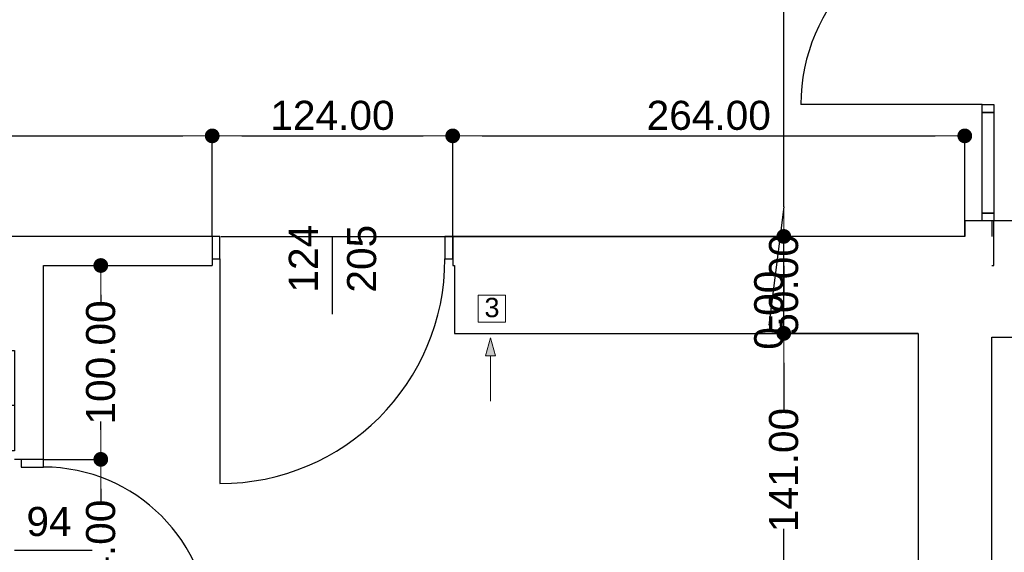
# Model space of a CAD drawing. Header units: millimetres. Extents: x -175445 to -20415, y -559200 to 231527.
# Tile 203 of 256: x -85513 to -80437, y -109466 to -106719. Entities that reach past the tile are written whole.
import ezdxf
from ezdxf.enums import TextEntityAlignment as Align

# ---------------------------------------------------------------- set-up
doc = ezdxf.new("R2010")
doc.units = ezdxf.units.MM
doc.header["$MEASUREMENT"] = 0
for name, color, linetype in [('Drzwi', 7, 'Continuous'), ('Linia', 7, 'Continuous'), ('Obiekt', 7, 'Continuous'), ('Strefa', 7, 'Continuous'), ('Strop', 7, 'Continuous'), ('Słup', 7, 'Continuous'), ('Tekst', 7, 'Continuous'), ('Wymiary', 63, 'Continuous'), ('Ściana', 7, 'Continuous')]:
    doc.layers.add(name, color=color, linetype=linetype)
doc.styles.add('Arial', font='txt')
doc.dimstyles.new('GENERATED_STYLE__1', dxfattribs={"dimtxt": 150, "dimasz": 152, "dimexe": 0.18, "dimexo": 0, "dimgap": 0.09, "dimtad": 1, "dimtih": 1, "dimtoh": 1, "dimlfac": 0.1, "dimzin": 0, "dimdsep": 46, "dimtxsty": 'Arial', "dimblk": 'ARROWHEAD_11', "dimblk1": 'ARROWHEAD_11', "dimblk2": 'ARROWHEAD_11', "dimcen": 0.09, "dimclrd": 114, "dimclre": 114, "dimclrt": 114, "dimazin": 0, "dimtfac": 1, "dimtdec": 4, "dimtmove": 0, "dimatfit": 3, "dimfxl": 1, "dimtolj": 1, "dimtzin": 0, "dimarcsym": 0})
doc.dimstyles.new('GENERATED_STYLE__3', dxfattribs={"dimtxt": 150, "dimasz": 152, "dimexe": 0.18, "dimexo": 0, "dimgap": 0.09, "dimtad": 1, "dimlfac": 0.1, "dimzin": 0, "dimdsep": 46, "dimtxsty": 'Arial', "dimblk": 'ARROWHEAD_11', "dimblk1": 'ARROWHEAD_11', "dimblk2": 'ARROWHEAD_11', "dimcen": 0.09, "dimclrd": 114, "dimclre": 114, "dimclrt": 114, "dimazin": 0, "dimtfac": 1, "dimtdec": 4, "dimtmove": 2, "dimatfit": 3, "dimfxl": 1, "dimtolj": 1, "dimtzin": 0, "dimarcsym": 0})

# ---------------------------------------------------------------- blocks, each defined once
blk = doc.blocks.new('Łazienka_3_75_77', base_point=(-81056.1, 20208.9))
at = {"layer": 'Strefa'}
for p, q in [((-81790.2, 20491.7), (-79848, 20491.7)), ((-81790.2, 19973.2), (-81790.2, 20491.7)), ((-81753.5, 20465.8), (-81092.8, 20465.8)), ((-81753.5, 20239.5), (-81753.5, 20465.8)), ((-81092.8, 20465.8), (-81092.8, 20239.5)), ((-81056.1, 20491.7), (-81056.1, 19973.2)), ((-79848, 20491.7), (-79848, 19973.2)), ((-81790.2, 20208.9), (-79848, 20208.9)), ((-81092.8, 20239.5), (-81753.5, 20239.5)), ((-79848, 19973.2), (-81790.2, 19973.2))]:
    blk.add_line(p, q, dxfattribs=at)
at = {"layer": 'Strefa', "style": 'Arial'}
for tag, height, p in [('ROOM_NUMBER', 180, (-81423.2, 20363.8)), ('ROOM_NAME', 150, (-80452.1, 20357.7)), ('ROOM_CALC_AREA', 150, (-81423.2, 20096.8)), ('floor_f', 150, (-80452.1, 20089.8))]:
    blk.add_attdef(tag, text='', height=height, dxfattribs=at).set_placement(p, align=Align.MIDDLE_CENTER)
blk = doc.blocks.new('ARROWHEAD_11')
at = {"color": 0, "linetype": 'Continuous', "lineweight": 0}
blk.add_line((0, 0), (-1, 0), dxfattribs=at)
at = {"color": 0, "linetype": 'Continuous', "lineweight": 0, "const_width": 0.25, "flags": 128}
blk.add_lwpolyline([(-0.125, 0, 1), (0.125, 0, 1)], format="xyb", close=True, dxfattribs=at)
blk = doc.blocks.new('*D3276')
at = {"layer": 'Defpoints', "color": 0}
for p in [(-91030.7, -104686.6), (-84410.7, -104686.6), (-90375.7, -107836.6)]:
    blk.add_point(p, dxfattribs=at)
at = {"layer": 'Wymiary', "color": 114, "lineweight": -2}
for p, q in [((-84410.7, -104686.6), (-91030.8, -104686.6)), ((-91030.7, -104838.6), (-91030.7, -105836.6)), ((-91030.7, -107684.6), (-91030.7, -106458.9)), ((-90375.7, -107836.6), (-91030.8, -107836.6))]:
    blk.add_line(p, q, dxfattribs=at)
at = {"layer": 'Wymiary', "color": 114, "lineweight": -2, "xscale": 152, "yscale": 152, "zscale": 152}
for p, rotation in [((-91030.7, -104686.6), 90), ((-91030.7, -107836.6), 270)]:
    blk.add_blockref('ARROWHEAD_11', p, dxfattribs=dict(at, rotation=rotation))
at = {"layer": 'Wymiary', "color": 114, "lineweight": 13, "insert": (-91030.7, -106147.8), "char_height": 150, "attachment_point": 5, "rotation": 90, "style": 'Arial'}
blk.add_mtext('\\A1;315.00', dxfattribs=at)
blk = doc.blocks.new('*D3294')
at = {"layer": 'Defpoints', "color": 0}
for p in [(-85390.7, -108986.6), (-85095.1, -108986.6), (-85390.7, -109926.6)]:
    blk.add_point(p, dxfattribs=at)
at = {"layer": 'Wymiary', "color": 114, "lineweight": -2}
for p, q in [((-85390.7, -108986.6), (-85094.9, -108986.6)), ((-85095.1, -109138.6), (-85095.1, -109203.7)), ((-85095.1, -109774.6), (-85095.1, -109709.5)), ((-85390.7, -109926.6), (-85094.9, -109926.6))]:
    blk.add_line(p, q, dxfattribs=at)
at = {"layer": 'Wymiary', "color": 114, "lineweight": -2, "xscale": 152, "yscale": 152, "zscale": 152}
for p, rotation in [((-85095.1, -108986.6), 90), ((-85095.1, -109926.6), 270)]:
    blk.add_blockref('ARROWHEAD_11', p, dxfattribs=dict(at, rotation=rotation))
at = {"layer": 'Wymiary', "color": 114, "lineweight": 13, "insert": (-85095.1, -109456.6), "char_height": 150, "attachment_point": 5, "rotation": 90, "style": 'Arial'}
blk.add_mtext('\\A1;94.00', dxfattribs=at)
blk = doc.blocks.new('*D3295')
at = {"layer": 'Defpoints', "color": 0}
for p in [(-85390.7, -107986.6), (-85095.1, -107986.6), (-85390.7, -108986.6)]:
    blk.add_point(p, dxfattribs=at)
at = {"layer": 'Wymiary', "color": 114, "lineweight": -2}
for p, q in [((-85390.7, -107986.6), (-85094.9, -107986.6)), ((-85095.1, -108138.6), (-85095.1, -108182.5)), ((-85095.1, -108834.6), (-85095.1, -108790.7)), ((-85390.7, -108986.6), (-85094.9, -108986.6))]:
    blk.add_line(p, q, dxfattribs=at)
at = {"layer": 'Wymiary', "color": 114, "lineweight": -2, "xscale": 152, "yscale": 152, "zscale": 152}
for p, rotation in [((-85095.1, -107986.6), 90), ((-85095.1, -108986.6), 270)]:
    blk.add_blockref('ARROWHEAD_11', p, dxfattribs=dict(at, rotation=rotation))
at = {"layer": 'Wymiary', "color": 114, "lineweight": 13, "insert": (-85095.1, -108486.6), "char_height": 150, "attachment_point": 5, "rotation": 90, "style": 'Arial'}
blk.add_mtext('\\A1;100.00', dxfattribs=at)
blk = doc.blocks.new('*D3300')
at = {"layer": 'Defpoints', "color": 0}
for p in [(-81573.8, -108336.6), (-80880.7, -108336.6), (-80880.7, -109746.6)]:
    blk.add_point(p, dxfattribs=at)
at = {"layer": 'Wymiary', "color": 114, "lineweight": -2}
for p, q in [((-80880.7, -108336.6), (-81574, -108336.6)), ((-81573.8, -108488.6), (-81573.8, -108737.5)), ((-81573.8, -109594.6), (-81573.8, -109345.7)), ((-80880.7, -109746.6), (-81574, -109746.6))]:
    blk.add_line(p, q, dxfattribs=at)
at = {"layer": 'Wymiary', "color": 114, "lineweight": -2, "xscale": 152, "yscale": 152, "zscale": 152}
for p, rotation in [((-81573.8, -108336.6), 90), ((-81573.8, -109746.6), 270)]:
    blk.add_blockref('ARROWHEAD_11', p, dxfattribs=dict(at, rotation=rotation))
at = {"layer": 'Wymiary', "color": 114, "lineweight": 13, "insert": (-81573.8, -109041.6), "char_height": 150, "attachment_point": 5, "rotation": 90, "style": 'Arial'}
blk.add_mtext('\\A1;141.00', dxfattribs=at)
blk = doc.blocks.new('*D3301')
at = {"layer": 'Defpoints', "color": 0}
for p in [(-84475.7, -107836.6), (-81573.8, -107836.6), (-80880.7, -108336.6)]:
    blk.add_point(p, dxfattribs=at)
at = {"layer": 'Wymiary', "color": 114, "lineweight": -2}
for p, q in [((-81573.8, -107684.6), (-81573.8, -107532.6)), ((-84475.7, -107836.6), (-81573.6, -107836.6)), ((-81573.8, -108336.6), (-81573.8, -107836.6)), ((-80880.7, -108336.6), (-81574, -108336.6)), ((-81573.8, -108488.6), (-81573.8, -108640.6))]:
    blk.add_line(p, q, dxfattribs=at)
at = {"layer": 'Wymiary', "color": 114, "lineweight": -2, "xscale": 152, "yscale": 152, "zscale": 152}
for p, rotation in [((-81573.8, -107836.6), 270), ((-81573.8, -108336.6), 90)]:
    blk.add_blockref('ARROWHEAD_11', p, dxfattribs=dict(at, rotation=rotation))
at = {"layer": 'Wymiary', "color": 114, "lineweight": 13, "insert": (-81573.8, -108086.6), "char_height": 150, "attachment_point": 5, "rotation": 90, "style": 'Arial'}
blk.add_mtext('\\A1;50.00', dxfattribs=at)
blk = doc.blocks.new('*D3302')
at = {"layer": 'Defpoints', "color": 0}
for p in [(-84475.7, -107836.6), (-81573.8, -107836.6), (-80880.7, -107836.6)]:
    blk.add_point(p, dxfattribs=at)
at = {"layer": 'Wymiary', "color": 114, "lineweight": -2}
for p, q in [((-81573.8, -107684.6), (-81650.5, -108294)), ((-84475.7, -107836.6), (-81573.6, -107836.6)), ((-80880.7, -107836.6), (-81574, -107836.6)), ((-81573.8, -107836.6), (-81573.8, -107836.6)), ((-81573.8, -107988.6), (-81573.8, -108140.6))]:
    blk.add_line(p, q, dxfattribs=at)
at = {"layer": 'Wymiary', "color": 114, "lineweight": -2, "xscale": 152, "yscale": 152, "zscale": 152}
for rotation in [270, 90]:
    blk.add_blockref('ARROWHEAD_11', (-81573.8, -107836.6), dxfattribs=dict(at, rotation=rotation))
at = {"layer": 'Wymiary', "color": 114, "lineweight": 13, "insert": (-81650.5, -108217.3), "char_height": 150, "attachment_point": 5, "rotation": 90, "style": 'Arial'}
blk.add_mtext('\\A1;0.00', dxfattribs=at)
blk = doc.blocks.new('*D3303')
at = {"layer": 'Defpoints', "color": 0}
for p in [(-84410.7, -104686.6), (-81573.8, -104686.6), (-80880.7, -107836.6)]:
    blk.add_point(p, dxfattribs=at)
at = {"layer": 'Wymiary', "color": 114, "lineweight": -2}
for p, q in [((-84410.7, -104686.6), (-81573.6, -104686.6)), ((-81573.8, -104838.6), (-81573.8, -105950.5)), ((-81573.8, -107684.6), (-81573.8, -106572.7)), ((-80880.7, -107836.6), (-81574, -107836.6))]:
    blk.add_line(p, q, dxfattribs=at)
at = {"layer": 'Wymiary', "color": 114, "lineweight": -2, "xscale": 152, "yscale": 152, "zscale": 152}
for p, rotation in [((-81573.8, -104686.6), 90), ((-81573.8, -107836.6), 270)]:
    blk.add_blockref('ARROWHEAD_11', p, dxfattribs=dict(at, rotation=rotation))
at = {"layer": 'Wymiary', "color": 114, "lineweight": 13, "insert": (-81573.8, -106261.6), "char_height": 150, "attachment_point": 5, "rotation": 90, "style": 'Arial'}
blk.add_mtext('\\A1;315.00', dxfattribs=at)
blk = doc.blocks.new('*D3867')
at = {"layer": 'Defpoints', "color": 0}
for p in [(-84520.7, -107317.9), (-88350.7, -107836.6), (-84520.7, -107836.6)]:
    blk.add_point(p, dxfattribs=at)
at = {"layer": 'Wymiary', "color": 114, "lineweight": -2}
for p, q in [((-88350.7, -107836.6), (-88350.7, -107317.7)), ((-88198.7, -107317.9), (-84672.7, -107317.9)), ((-84520.7, -107836.6), (-84520.7, -107317.7))]:
    blk.add_line(p, q, dxfattribs=at)
at = {"layer": 'Wymiary', "color": 114, "lineweight": -2, "xscale": 152, "yscale": 152, "zscale": 152, "rotation": 180}
blk.add_blockref('ARROWHEAD_11', (-88350.7, -107317.9), dxfattribs=at)
at = {"layer": 'Wymiary', "color": 114, "lineweight": -2, "xscale": 152, "yscale": 152, "zscale": 152}
blk.add_blockref('ARROWHEAD_11', (-84520.7, -107317.9), dxfattribs=at)
at = {"layer": 'Wymiary', "color": 114, "lineweight": 13, "insert": (-86435.7, -107212.9), "char_height": 150, "attachment_point": 5, "style": 'Arial'}
blk.add_mtext('\\A1;383.00', dxfattribs=at)
blk = doc.blocks.new('*D3868')
at = {"layer": 'Defpoints', "color": 0}
for p in [(-83280.7, -107317.9), (-84520.7, -107836.6), (-83280.7, -107836.6)]:
    blk.add_point(p, dxfattribs=at)
at = {"layer": 'Wymiary', "color": 114, "lineweight": -2}
for p, q in [((-84520.7, -107836.6), (-84520.7, -107317.7)), ((-84368.7, -107317.9), (-83432.7, -107317.9)), ((-83280.7, -107836.6), (-83280.7, -107317.7))]:
    blk.add_line(p, q, dxfattribs=at)
at = {"layer": 'Wymiary', "color": 114, "lineweight": -2, "xscale": 152, "yscale": 152, "zscale": 152, "rotation": 180}
blk.add_blockref('ARROWHEAD_11', (-84520.7, -107317.9), dxfattribs=at)
at = {"layer": 'Wymiary', "color": 114, "lineweight": -2, "xscale": 152, "yscale": 152, "zscale": 152}
blk.add_blockref('ARROWHEAD_11', (-83280.7, -107317.9), dxfattribs=at)
at = {"layer": 'Wymiary', "color": 114, "lineweight": 13, "insert": (-83900.7, -107212.9), "char_height": 150, "attachment_point": 5, "style": 'Arial'}
blk.add_mtext('\\A1;124.00', dxfattribs=at)
blk = doc.blocks.new('*D3869')
at = {"layer": 'Defpoints', "color": 0}
for p in [(-80640.7, -107317.9), (-83280.7, -107836.6), (-80640.7, -107836.6)]:
    blk.add_point(p, dxfattribs=at)
at = {"layer": 'Wymiary', "color": 114, "lineweight": -2}
for p, q in [((-83280.7, -107836.6), (-83280.7, -107317.7)), ((-83128.7, -107317.9), (-80792.7, -107317.9)), ((-80640.7, -107836.6), (-80640.7, -107317.7))]:
    blk.add_line(p, q, dxfattribs=at)
at = {"layer": 'Wymiary', "color": 114, "lineweight": -2, "xscale": 152, "yscale": 152, "zscale": 152, "rotation": 180}
blk.add_blockref('ARROWHEAD_11', (-83280.7, -107317.9), dxfattribs=at)
at = {"layer": 'Wymiary', "color": 114, "lineweight": -2, "xscale": 152, "yscale": 152, "zscale": 152}
blk.add_blockref('ARROWHEAD_11', (-80640.7, -107317.9), dxfattribs=at)
at = {"layer": 'Wymiary', "color": 114, "lineweight": 13, "insert": (-81960.7, -107212.9), "char_height": 150, "attachment_point": 5, "style": 'Arial'}
blk.add_mtext('\\A1;264.00', dxfattribs=at)
blk = doc.blocks.new('*D3904')
at = {"layer": 'Defpoints', "color": 0}
for p in [(-73250.7, -108356.6), (-80500.7, -112866.6), (-73250.7, -115247.8)]:
    blk.add_point(p, dxfattribs=at)
at = {"layer": 'Wymiary', "color": 114, "lineweight": -2}
for p, q in [((-73250.7, -108356.6), (-73250.7, -115248)), ((-80500.7, -112866.6), (-80500.7, -115248)), ((-80348.7, -115247.8), (-73402.7, -115247.8))]:
    blk.add_line(p, q, dxfattribs=at)
at = {"layer": 'Wymiary', "color": 114, "lineweight": -2, "xscale": 152, "yscale": 152, "zscale": 152, "rotation": 180}
blk.add_blockref('ARROWHEAD_11', (-80500.7, -115247.8), dxfattribs=at)
at = {"layer": 'Wymiary', "color": 114, "lineweight": -2, "xscale": 152, "yscale": 152, "zscale": 152}
blk.add_blockref('ARROWHEAD_11', (-73250.7, -115247.8), dxfattribs=at)
at = {"layer": 'Wymiary', "color": 114, "lineweight": 13, "insert": (-76875.7, -115142.8), "char_height": 150, "attachment_point": 5, "style": 'Arial'}
blk.add_mtext('\\A1;725.00', dxfattribs=at)
blk = doc.blocks.new('*D3907')
at = {"layer": 'Defpoints', "color": 0}
for p in [(-73250.7, -108356.6), (-80500.7, -112866.6), (-73250.7, -115937.6)]:
    blk.add_point(p, dxfattribs=at)
at = {"layer": 'Wymiary', "color": 114, "lineweight": -2}
for p, q in [((-73250.7, -108356.6), (-73250.7, -115937.8)), ((-80500.7, -112866.6), (-80500.7, -115937.8)), ((-80348.7, -115937.6), (-73402.7, -115937.6))]:
    blk.add_line(p, q, dxfattribs=at)
at = {"layer": 'Wymiary', "color": 114, "lineweight": -2, "xscale": 152, "yscale": 152, "zscale": 152, "rotation": 180}
blk.add_blockref('ARROWHEAD_11', (-80500.7, -115937.6), dxfattribs=at)
at = {"layer": 'Wymiary', "color": 114, "lineweight": -2, "xscale": 152, "yscale": 152, "zscale": 152}
blk.add_blockref('ARROWHEAD_11', (-73250.7, -115937.6), dxfattribs=at)
at = {"layer": 'Wymiary', "color": 114, "lineweight": 13, "insert": (-76875.7, -115832.6), "char_height": 150, "attachment_point": 5, "style": 'Arial'}
blk.add_mtext('\\A1;725.00', dxfattribs=at)
blk = doc.blocks.new('*D3912')
at = {"layer": 'Defpoints', "color": 0}
for p in [(-73250.7, -108356.6), (-147240.7, -114276.4), (-73250.7, -116369.7)]:
    blk.add_point(p, dxfattribs=at)
at = {"layer": 'Wymiary', "color": 114, "lineweight": -2}
for p, q in [((-73250.7, -108356.6), (-73250.7, -116369.9)), ((-147240.7, -114276.4), (-147240.7, -116369.9)), ((-147088.7, -116369.7), (-73402.7, -116369.7))]:
    blk.add_line(p, q, dxfattribs=at)
at = {"layer": 'Wymiary', "color": 114, "lineweight": -2, "xscale": 152, "yscale": 152, "zscale": 152, "rotation": 180}
blk.add_blockref('ARROWHEAD_11', (-147240.7, -116369.7), dxfattribs=at)
at = {"layer": 'Wymiary', "color": 114, "lineweight": -2, "xscale": 152, "yscale": 152, "zscale": 152}
blk.add_blockref('ARROWHEAD_11', (-73250.7, -116369.7), dxfattribs=at)
at = {"layer": 'Wymiary', "color": 114, "lineweight": 13, "insert": (-110245.7, -116264.7), "char_height": 150, "attachment_point": 5, "style": 'Arial'}
blk.add_mtext('\\A1;7399.00', dxfattribs=at)
blk = doc.blocks.new('*D3922')
at = {"layer": 'Defpoints', "color": 0}
for p in [(-80500.7, -108356.6), (-79382.1, -108356.6), (-80500.7, -109796.6)]:
    blk.add_point(p, dxfattribs=at)
at = {"layer": 'Wymiary', "color": 114, "lineweight": -2}
for p, q in [((-80500.7, -108356.6), (-79381.9, -108356.6)), ((-79382.1, -108508.6), (-79382.1, -108772.5)), ((-79382.1, -109644.6), (-79382.1, -109380.8)), ((-80500.7, -109796.6), (-79381.9, -109796.6))]:
    blk.add_line(p, q, dxfattribs=at)
at = {"layer": 'Wymiary', "color": 114, "lineweight": -2, "xscale": 152, "yscale": 152, "zscale": 152}
for p, rotation in [((-79382.1, -108356.6), 90), ((-79382.1, -109796.6), 270)]:
    blk.add_blockref('ARROWHEAD_11', p, dxfattribs=dict(at, rotation=rotation))
at = {"layer": 'Wymiary', "color": 114, "lineweight": 13, "insert": (-79382.1, -109076.6), "char_height": 150, "attachment_point": 5, "rotation": 90, "style": 'Arial'}
blk.add_mtext('\\A1;144.00', dxfattribs=at)
blk = doc.blocks.new('*D3923')
at = {"layer": 'Defpoints', "color": 0}
for p in [(-80500.7, -108356.6), (-79047.4, -108356.6), (-80500.7, -112866.6)]:
    blk.add_point(p, dxfattribs=at)
at = {"layer": 'Wymiary', "color": 114, "lineweight": -2}
for p, q in [((-80500.7, -108356.6), (-79047.3, -108356.6)), ((-79047.4, -108508.6), (-79047.4, -110297.4)), ((-79047.4, -112714.6), (-79047.4, -110925.8)), ((-80500.7, -112866.6), (-79047.3, -112866.6))]:
    blk.add_line(p, q, dxfattribs=at)
at = {"layer": 'Wymiary', "color": 114, "lineweight": -2, "xscale": 152, "yscale": 152, "zscale": 152}
for p, rotation in [((-79047.4, -108356.6), 90), ((-79047.4, -112866.6), 270)]:
    blk.add_blockref('ARROWHEAD_11', p, dxfattribs=dict(at, rotation=rotation))
at = {"layer": 'Wymiary', "color": 114, "lineweight": 13, "insert": (-79047.4, -110611.6), "char_height": 150, "attachment_point": 5, "rotation": 90, "style": 'Arial'}
blk.add_mtext('\\A1;451.00', dxfattribs=at)

msp = doc.modelspace()

# ---------------------------------------------------------------- hatches: boundary and pattern name
at = {"layer": 'Linia', "linetype": 'Continuous', "lineweight": 13}
msp.add_hatch(color=150, dxfattribs=at).paths.add_polyline_path([(-83085.849, -108359.41), (-83110.849, -108452.712), (-83060.849, -108452.712)])

# ---------------------------------------------------------------- linework, layer by layer
at = {"layer": 'Drzwi'}
for p, q in [((-80550.722, -107156.645), (-81485.742, -107156.645)), ((-80550.722, -107196.645), (-80550.722, -107156.645)), ((-80550.722, -107156.645), (-80490.722, -107156.645)), ((-80490.722, -107156.645), (-80490.722, -107196.645)), ((-80550.722, -107196.645), (-80490.722, -107196.645)), ((-80550.722, -107716.645), (-80550.722, -107196.645)), ((-80490.722, -107196.645), (-80550.722, -107196.645)), ((-80490.722, -107196.645), (-80490.722, -107716.645)), ((-80490.722, -107716.645), (-80550.722, -107716.645)), ((-80550.722, -107756.645), (-80550.722, -107716.645)), ((-80550.722, -107716.645), (-80490.722, -107716.645)), ((-80490.722, -107716.645), (-80490.722, -107756.645)), ((-80490.722, -107756.645), (-80550.722, -107756.645)), ((-80490.722, -107756.645), (-80550.722, -107756.645)), ((-84480.722, -107836.604), (-84520.722, -107836.604)), ((-84520.722, -107836.604), (-84520.722, -107951.604)), ((-84520.722, -107836.604), (-84520.722, -107951.604)), ((-84480.722, -107951.604), (-84480.722, -107836.604)), ((-83280.722, -107836.604), (-83320.722, -107836.604)), ((-83320.722, -107836.604), (-83320.722, -107951.604)), ((-83280.722, -107951.604), (-83280.722, -107836.604)), ((-83280.722, -107836.604), (-83280.722, -107951.604)), ((-84520.722, -107951.604), (-84480.722, -107951.604)), ((-84480.722, -107951.604), (-84480.722, -109111.604)), ((-83320.722, -107951.604), (-83280.722, -107951.604)), ((-85505.722, -108986.604), (-85505.722, -109026.604)), ((-85390.722, -108986.604), (-85505.722, -108986.604)), ((-85390.722, -108986.604), (-85505.722, -108986.604)), ((-85390.722, -109026.604), (-85390.722, -108986.604)), ((-85505.722, -109026.604), (-85390.722, -109026.604))]:
    msp.add_line(p, q, dxfattribs=at)
for centre, radius, start, end in [((-80550.722, -107156.645), 935.02, 90, 180), ((-84480.722, -107951.604), 1160, 270, 0), ((-85390.722, -109886.604), 860, 0, 90)]:
    msp.add_arc(centre, radius, start, end, dxfattribs=at)
at = {"layer": 'Linia', "color": 150, "lineweight": 13}
for p, q in [((-83149.182, -108138.775), (-83149.182, -108278.775)), ((-83009.182, -108138.775), (-83149.182, -108138.775)), ((-83009.182, -108278.775), (-83009.182, -108138.775)), ((-83149.182, -108278.775), (-83009.182, -108278.775)), ((-83085.849, -108359.41), (-83110.849, -108452.712)), ((-83085.849, -108359.41), (-83060.849, -108452.712)), ((-83060.849, -108452.712), (-83110.849, -108452.712)), ((-83085.849, -108687.102), (-83085.849, -108452.712))]:
    msp.add_line(p, q, dxfattribs=at)
at = {"layer": 'Obiekt'}
for p, q in [((-83900.722, -108237.983), (-83900.722, -107836.604)), ((-85139.344, -109456.604), (-85540.722, -109456.604))]:
    msp.add_line(p, q, dxfattribs=at)
at = {"layer": 'Strop', "flags": 128}
msp.add_lwpolyline([(-145950.766, -114276.565), (-102220.766, -114276.565), (-102220.766, -112869.769), (-102220.766, -112866.565), (-86970.765, -112866.565), (-80500.722, -112866.565), (-80500.722, -108356.645), (-73250.715, -108356.645), (-73250.715, -107080.605), (-73250.715, -105060.605), (-73250.715, -104443.284, 0.03196361), (-87766.262, -96042.647, 0.00052298), (-87996.035, -95934.358, 0.00198881), (-88871.874, -95526.952, 0.03139835), (-102840.651, -90213.64, 0.034913), (-120656.111, -86030.364), (-120656.106, -86030.333), (-120656.209, -86030.316, 0.0261473), (-131693.029, -84820.632), (-135966.978, -84618.624, 0.0060186)], format="xyb", dxfattribs=at)
at = {"layer": 'Słup'}
for p, q in [((-83270.722, -107986.604), (-83270.722, -108336.604)), ((-83270.722, -108336.604), (-80880.722, -108336.604))]:
    msp.add_line(p, q, dxfattribs=at)
at = {"layer": 'Ściana'}
for p, q in [((-80550.722, -107756.645), (-80640.722, -107756.645)), ((-80490.722, -107756.645), (-80550.722, -107756.645)), ((-84520.722, -107836.604), (-84520.722, -107951.604)), ((-83280.722, -107836.604), (-83280.722, -107951.604)), ((-84520.722, -107951.604), (-84520.722, -107986.604)), ((-83280.722, -107951.604), (-83280.722, -107986.604)), ((-85505.722, -108986.604), (-85540.722, -108986.604)), ((-85390.722, -108986.604), (-85505.722, -108986.604))]:
    msp.add_line(p, q, dxfattribs=at)
at = {"layer": 'Ściana', "flags": 128}
for points in [[(-80640.722, -107756.645), (-80640.722, -107836.604)], [(-73620.715, -107756.645), (-80500.722, -107756.645)], [(-80500.722, -107756.645), (-80500.722, -107836.604)], [(-80490.722, -107986.604), (-80490.722, -107756.645)], [(-84520.722, -107836.604), (-88160.722, -107836.604)], [(-80640.722, -107836.604), (-83280.722, -107836.604)], [(-85390.722, -108986.604), (-85390.722, -107986.604)], [(-85390.722, -107986.604), (-84520.722, -107986.604)], [(-83280.722, -107986.604), (-83270.722, -107986.604)], [(-80500.722, -107986.604), (-80490.722, -107986.604)], [(-80880.722, -108336.604), (-80880.722, -109746.604)], [(-80500.722, -109796.604), (-80500.722, -108356.645)], [(-80500.722, -108356.645), (-73250.715, -108356.645)]]:
    msp.add_lwpolyline(points, dxfattribs=at)

# ---------------------------------------------------------------- block references
at = {"layer": 'Strefa'}
ref = msp.add_blockref('Łazienka_3_75_77', (-86748.882, -108707.007), dxfattribs=at)
ref.add_attrib('ROOM_NAME', 'Łazienka', dxfattribs={"color": 7, "height": 150, "style": 'Arial'}).set_placement((-86144.799, -108558.19), align=Align.MIDDLE_CENTER)
ref.add_attrib('ROOM_NUMBER', '3/75', dxfattribs={"color": 7, "height": 180, "style": 'Arial'}).set_placement((-87115.902, -108552.059), align=Align.MIDDLE_CENTER)
ref.add_attrib('ROOM_CALC_AREA', '3,6 m2', dxfattribs={"color": 7, "height": 150, "style": 'Arial'}).set_placement((-87115.902, -108819.061), align=Align.MIDDLE_CENTER)
ref.add_attrib('floor_f', 'płytki ceram.', dxfattribs={"color": 7, "height": 150, "style": 'Arial'}).set_placement((-86144.799, -108826.107), align=Align.MIDDLE_CENTER)

# ---------------------------------------------------------------- texts
at = {"layer": 'Obiekt', "char_height": 150, "attachment_point": 7, "rotation": 90, "style": 'Arial'}
for s, insert in [('\\A1;{\\fArial|b0|i0|c238|p38;124}', (-83975.723, -108126.431)), ('\\A1;{\\fArial|b0|i0|c238|p38;205}', (-83673.254, -108126.431))]:
    msp.add_mtext(s, dxfattribs=dict(at, insert=insert))
at = {"layer": 'Obiekt', "insert": (-85478.554, -109384.072), "char_height": 150, "attachment_point": 7, "style": 'Arial'}
msp.add_mtext('\\A1;{\\fArial|b0|i0|c238|p38;94}', dxfattribs=at)
at = {"layer": 'Tekst', "color": 150, "lineweight": 13, "insert": (-83117.125, -108203.918), "char_height": 100, "attachment_point": 4, "style": 'Arial'}
msp.add_mtext('\\A1;{\\fArial|b0|i0|c238|p38;3}', dxfattribs=at)

# ---------------------------------------------------------------- dimensions: what is measured, and where the dimension line sits
at = {"layer": 'Wymiary', "color": 114, "lineweight": 13}
for base, p1, p2, picture, middle in [((-91030.666, -104686.604), (-90375.722, -107836.604), (-84410.722, -104686.604), '*D3276', (-91030.666, -106147.775)), ((-81573.796, -104686.604), (-80880.722, -107836.604), (-84410.722, -104686.604), '*D3303', (-81573.796, -106261.604)), ((-81573.796, -107836.604), (-80880.722, -108336.604), (-84475.722, -107836.604), '*D3301', (-81573.796, -108086.604)), ((-81573.796359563, -107836.604418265), (-84475.722033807, -107836.604418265), (-80880.722033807, -107836.604418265), '*D3302', (-81650.472307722, -108217.280366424)), ((-85095.109, -107986.604), (-85390.722, -108986.604), (-85390.722, -107986.604), '*D3295', (-85095.109, -108486.604)), ((-81573.796, -108336.604), (-80880.722, -109746.604), (-80880.722, -108336.604), '*D3300', (-81573.796, -109041.604)), ((-79382.067, -108356.645), (-80500.722, -109796.604), (-80500.722, -108356.645), '*D3922', (-79382.067, -109076.625)), ((-79047.45, -108356.645), (-80500.722, -112866.604), (-80500.722, -108356.645), '*D3923', (-79047.45, -110611.625)), ((-85095.109, -108986.604), (-85390.722, -109926.604), (-85390.722, -108986.604), '*D3294', (-85095.109, -109456.604))]:
    dim = msp.add_linear_dim(base=base, p1=p1, p2=p2, angle=90, dimstyle='GENERATED_STYLE__1', dxfattribs=at)
    dim.commit()
    dim.dimension.update_dxf_attribs({"geometry": picture, "text_midpoint": middle, "dimtype": 160, "text_rotation": 90})
for base, p1, p2, picture, middle in [((-84520.722, -107317.915), (-88350.722, -107836.604), (-84520.722, -107836.604), '*D3867', (-86435.722, -107212.915)), ((-83280.722, -107317.915), (-84520.722, -107836.604), (-83280.722, -107836.604), '*D3868', (-83900.722, -107212.915)), ((-80640.722, -107317.915), (-83280.722, -107836.604), (-80640.722, -107836.604), '*D3869', (-81960.722, -107212.915)), ((-73250.715, -116369.739), (-147240.722, -114276.449), (-73250.715, -108356.645), '*D3912', (-110245.718, -116264.739)), ((-73250.715, -115247.817), (-80500.722, -112866.604), (-73250.715, -108356.645), '*D3904', (-76875.719, -115142.817)), ((-73250.715, -115937.59), (-80500.722, -112866.604), (-73250.715, -108356.645), '*D3907', (-76875.719, -115832.59))]:
    dim = msp.add_linear_dim(base=base, p1=p1, p2=p2, dimstyle='GENERATED_STYLE__3', dxfattribs=at)
    dim.commit()
    dim.dimension.update_dxf_attribs({"geometry": picture, "text_midpoint": middle, "dimtype": 160})

doc.saveas('drawing.dxf')
